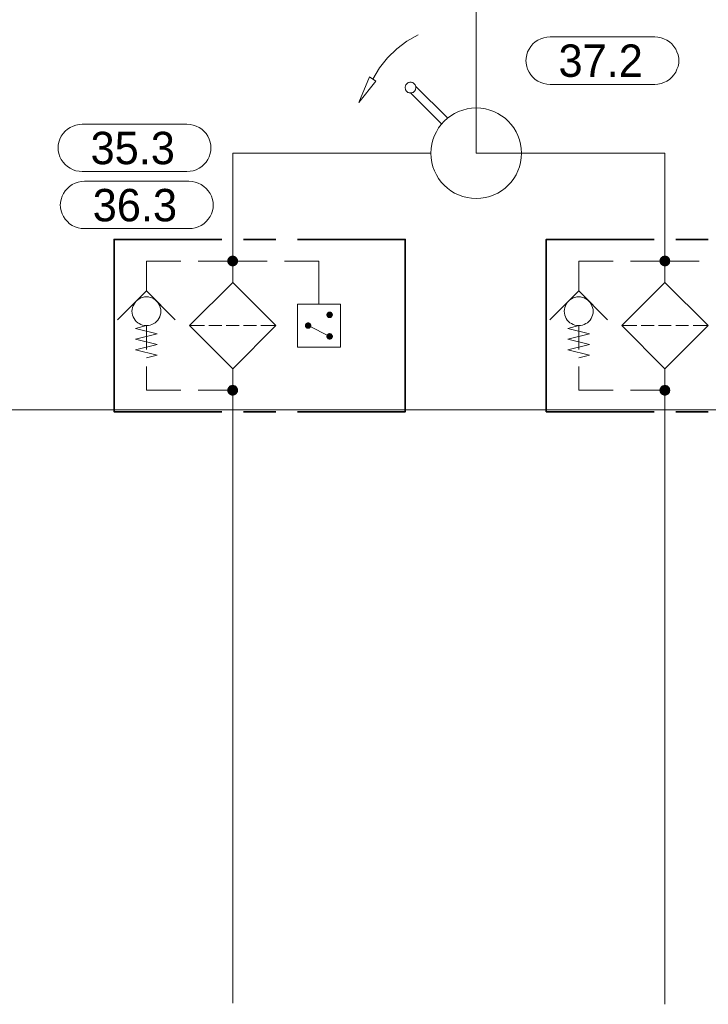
# Model space of a CAD drawing. Header units: millimetres. Extents: x 0 to 203, y 0 to 47.
# Tile 48 of 196: x 39.4 to 41.91, y 3.48 to 7.07. Entities that reach past the tile are written whole.
import ezdxf

# ---------------------------------------------------------------- set-up
doc = ezdxf.new("R2010")
doc.units = ezdxf.units.MM
for name, color, linetype in [('PDF_Geomertry', 7, 'Continuous'), ('PDF_Solid Fills', 7, 'Continuous'), ('PDF_Text', 7, 'Continuous')]:
    doc.layers.add(name, color=color, linetype=linetype)
doc.styles.add('PDF Arial', font='txt')

msp = doc.modelspace()

# ---------------------------------------------------------------- hatches: boundary and pattern name
at = {"layer": 'PDF_Solid Fills', "transparency": 33554559}
for points in [[(40.1757, 6.1943), (40.1682, 6.2124), (40.1701, 6.2132)], [(40.1757, 6.1943), (40.1701, 6.2132), (40.1729, 6.2138)], [(40.1757, 6.1943), (40.1729, 6.2138), (40.1757, 6.2138)], [(40.1757, 6.1943), (40.1779, 6.2138), (40.1807, 6.2132)], [(40.1757, 6.1943), (40.1757, 6.2138), (40.1779, 6.2138)], [(40.1757, 6.1943), (40.1807, 6.2132), (40.1826, 6.2124)], [(41.7507, 6.1943), (41.7438, 6.2124), (41.746, 6.2132)], [(41.7507, 6.1943), (41.746, 6.2132), (41.7487, 6.2138)], [(41.7507, 6.1943), (41.7487, 6.2138), (41.7507, 6.2138)], [(41.7507, 6.1943), (41.7535, 6.2138), (41.7563, 6.2132)], [(41.7507, 6.1943), (41.7507, 6.2138), (41.7535, 6.2138)], [(41.7507, 6.1943), (41.7563, 6.2132), (41.7585, 6.2124)], [(40.1757, 6.1943), (40.1557, 6.1971), (40.1563, 6.1993)], [(40.1757, 6.1943), (40.1557, 6.1943), (40.1557, 6.1971)], [(40.1757, 6.1943), (40.1557, 6.1915), (40.1557, 6.1943)], [(40.1757, 6.1943), (40.1563, 6.1896), (40.1557, 6.1915)], [(40.1757, 6.1943), (40.1563, 6.1993), (40.1571, 6.2021)], [(40.1757, 6.1943), (40.1571, 6.1868), (40.1563, 6.1896)], [(40.1757, 6.1943), (40.1571, 6.2021), (40.1585, 6.204)], [(40.1757, 6.1943), (40.1585, 6.1846), (40.1571, 6.1868)], [(40.1757, 6.1943), (40.1585, 6.204), (40.1599, 6.2062)], [(40.1757, 6.1943), (40.1599, 6.1826), (40.1585, 6.1846)], [(40.1757, 6.1943), (40.1599, 6.2062), (40.1618, 6.2082)], [(40.1757, 6.1943), (40.1618, 6.1804), (40.1599, 6.1826)], [(40.1757, 6.1943), (40.1618, 6.2082), (40.1632, 6.2096)], [(40.1757, 6.1943), (40.1632, 6.179), (40.1618, 6.1804)], [(40.1757, 6.1943), (40.1632, 6.2096), (40.1654, 6.2118)], [(40.1757, 6.1943), (40.1654, 6.1776), (40.1632, 6.179)], [(40.1757, 6.1943), (40.1654, 6.2118), (40.1682, 6.2124)], [(40.1757, 6.1943), (40.1682, 6.1763), (40.1654, 6.1776)], [(40.1757, 6.1943), (40.1701, 6.1757), (40.1682, 6.1763)], [(40.1757, 6.1943), (40.1729, 6.1749), (40.1701, 6.1757)], [(40.1757, 6.1943), (40.1757, 6.1749), (40.1729, 6.1749)], [(40.1757, 6.1943), (40.1826, 6.2124), (40.1854, 6.2118)], [(40.1757, 6.1943), (40.1854, 6.2118), (40.1876, 6.2096)], [(40.1757, 6.1943), (40.1876, 6.2096), (40.1896, 6.2082)], [(40.1757, 6.1943), (40.1896, 6.2082), (40.191, 6.2062)], [(40.1757, 6.1943), (40.191, 6.2062), (40.1924, 6.204)], [(40.1757, 6.1943), (40.1924, 6.204), (40.1938, 6.2021)], [(40.1757, 6.1943), (40.1938, 6.2021), (40.1946, 6.1993)], [(40.1757, 6.1943), (40.1946, 6.1993), (40.1951, 6.1971)], [(40.1757, 6.1943), (40.1951, 6.1971), (40.1951, 6.1943)], [(40.1757, 6.1943), (40.1779, 6.1749), (40.1757, 6.1749)], [(40.1757, 6.1943), (40.1807, 6.1757), (40.1779, 6.1749)], [(40.1757, 6.1943), (40.1826, 6.1763), (40.1807, 6.1757)], [(40.1757, 6.1943), (40.1854, 6.1776), (40.1826, 6.1763)], [(40.1757, 6.1943), (40.1876, 6.179), (40.1854, 6.1776)], [(40.1757, 6.1943), (40.1896, 6.1804), (40.1876, 6.179)], [(40.1757, 6.1943), (40.191, 6.1826), (40.1896, 6.1804)], [(40.1757, 6.1943), (40.1924, 6.1846), (40.191, 6.1826)], [(40.1757, 6.1943), (40.1938, 6.1868), (40.1924, 6.1846)], [(40.1757, 6.1943), (40.1946, 6.1896), (40.1938, 6.1868)], [(40.1757, 6.1943), (40.1951, 6.1915), (40.1946, 6.1896)], [(40.1757, 6.1943), (40.1951, 6.1943), (40.1951, 6.1915)], [(41.7507, 6.1943), (41.7313, 6.1971), (41.7321, 6.1993)], [(41.7507, 6.1943), (41.7313, 6.1943), (41.7313, 6.1971)], [(41.7507, 6.1943), (41.7313, 6.1915), (41.7313, 6.1943)], [(41.7507, 6.1943), (41.7321, 6.1896), (41.7313, 6.1915)], [(41.7507, 6.1943), (41.7321, 6.1993), (41.7326, 6.2021)], [(41.7507, 6.1943), (41.7326, 6.1868), (41.7321, 6.1896)], [(41.7507, 6.1943), (41.7326, 6.2021), (41.734, 6.204)], [(41.7507, 6.1943), (41.734, 6.1846), (41.7326, 6.1868)], [(41.7507, 6.1943), (41.734, 6.204), (41.7354, 6.2062)], [(41.7507, 6.1943), (41.7354, 6.1826), (41.734, 6.1846)], [(41.7507, 6.1943), (41.7354, 6.2062), (41.7368, 6.2082)], [(41.7507, 6.1943), (41.7368, 6.1804), (41.7354, 6.1826)], [(41.7507, 6.1943), (41.7368, 6.2082), (41.739, 6.2096)], [(41.7507, 6.1943), (41.739, 6.179), (41.7368, 6.1804)], [(41.7507, 6.1943), (41.739, 6.2096), (41.741, 6.2118)], [(41.7507, 6.1943), (41.741, 6.1776), (41.739, 6.179)], [(41.7507, 6.1943), (41.741, 6.2118), (41.7438, 6.2124)], [(41.7507, 6.1943), (41.7438, 6.1763), (41.741, 6.1776)], [(41.7507, 6.1943), (41.746, 6.1757), (41.7438, 6.1763)], [(41.7507, 6.1943), (41.7487, 6.1749), (41.746, 6.1757)], [(41.7507, 6.1943), (41.7507, 6.1749), (41.7487, 6.1749)], [(41.7507, 6.1943), (41.7585, 6.2124), (41.7613, 6.2118)], [(41.7507, 6.1943), (41.7613, 6.2118), (41.7632, 6.2096)], [(41.7507, 6.1943), (41.7632, 6.2096), (41.7646, 6.2082)], [(41.7507, 6.1943), (41.7646, 6.2082), (41.7668, 6.2062)], [(41.7507, 6.1943), (41.7668, 6.2062), (41.7682, 6.204)], [(41.7507, 6.1943), (41.7682, 6.204), (41.7696, 6.2021)], [(41.7507, 6.1943), (41.7696, 6.2021), (41.7701, 6.1993)], [(41.7507, 6.1943), (41.7701, 6.1993), (41.7701, 6.1971)], [(41.7507, 6.1943), (41.7701, 6.1971), (41.771, 6.1943)], [(41.7507, 6.1943), (41.7535, 6.1749), (41.7507, 6.1749)], [(41.7507, 6.1943), (41.7563, 6.1757), (41.7535, 6.1749)], [(41.7507, 6.1943), (41.7585, 6.1763), (41.7563, 6.1757)], [(41.7507, 6.1943), (41.7613, 6.1776), (41.7585, 6.1763)], [(41.7507, 6.1943), (41.7632, 6.179), (41.7613, 6.1776)], [(41.7507, 6.1943), (41.7646, 6.1804), (41.7632, 6.179)], [(41.7507, 6.1943), (41.7668, 6.1826), (41.7646, 6.1804)], [(41.7507, 6.1943), (41.7682, 6.1846), (41.7668, 6.1826)], [(41.7507, 6.1943), (41.7696, 6.1868), (41.7682, 6.1846)], [(41.7507, 6.1943), (41.7701, 6.1896), (41.7696, 6.1868)], [(41.7507, 6.1943), (41.7701, 6.1915), (41.7701, 6.1896)], [(41.7507, 6.1943), (41.771, 6.1943), (41.7701, 6.1915)], [(40.5293, 5.9979), (40.5174, 6.0012), (40.5182, 6.0026)], [(40.5293, 5.9979), (40.5174, 5.9993), (40.5174, 6.0012)], [(40.5293, 5.9979), (40.5174, 5.9979), (40.5174, 5.9993)], [(40.5293, 5.9979), (40.5174, 5.9965), (40.5174, 5.9979)], [(40.5293, 5.9979), (40.5174, 5.9951), (40.5174, 5.9965)], [(40.5293, 5.9979), (40.5182, 5.9938), (40.5174, 5.9951)], [(40.5293, 5.9979), (40.5182, 6.0026), (40.5187, 6.004)], [(40.5293, 5.9979), (40.5187, 5.9924), (40.5182, 5.9938)], [(40.5293, 5.9979), (40.5187, 6.004), (40.5196, 6.0049)], [(40.5293, 5.9979), (40.5196, 5.991), (40.5187, 5.9924)], [(40.5293, 5.9979), (40.5196, 6.0049), (40.521, 6.0063)], [(40.5293, 5.9979), (40.521, 5.9896), (40.5196, 5.991)], [(40.5293, 5.9979), (40.521, 6.0063), (40.5215, 6.0076)], [(40.5293, 5.9979), (40.5215, 5.9888), (40.521, 5.9896)], [(40.5293, 5.9979), (40.5215, 6.0076), (40.5229, 6.0082)], [(40.5293, 5.9979), (40.5229, 5.9874), (40.5215, 5.9888)], [(40.5293, 5.9979), (40.5229, 6.0082), (40.5243, 6.009)], [(40.5293, 5.9979), (40.5243, 5.9868), (40.5229, 5.9874)], [(40.5293, 5.9979), (40.5243, 6.009), (40.5257, 6.0096)], [(40.5293, 5.9979), (40.5257, 5.9868), (40.5243, 5.9868)], [(40.5293, 5.9979), (40.5257, 6.0096), (40.5279, 6.0096)], [(40.5293, 5.9979), (40.5279, 5.986), (40.5257, 5.9868)], [(40.5293, 5.9979), (40.5279, 6.0096), (40.5293, 6.0096)], [(40.5293, 5.9979), (40.5293, 5.986), (40.5279, 5.986)], [(40.5293, 5.9979), (40.5321, 6.0096), (40.5335, 6.009)], [(40.5293, 5.9979), (40.5307, 6.0096), (40.5321, 6.0096)], [(40.5293, 5.9979), (40.5293, 6.0096), (40.5307, 6.0096)], [(40.5293, 5.9979), (40.5335, 6.009), (40.5349, 6.0082)], [(40.5293, 5.9979), (40.5349, 6.0082), (40.5363, 6.0076)], [(40.5293, 5.9979), (40.5363, 6.0076), (40.5376, 6.0063)], [(40.5293, 5.9979), (40.5376, 6.0063), (40.5382, 6.0049)], [(40.5293, 5.9979), (40.5382, 6.0049), (40.539, 6.004)], [(40.5293, 5.9979), (40.539, 6.004), (40.5396, 6.0026)], [(40.5293, 5.9979), (40.5396, 6.0026), (40.5404, 6.0012)], [(40.5293, 5.9979), (40.5404, 6.0012), (40.541, 5.9993)], [(40.5293, 5.9979), (40.541, 5.9993), (40.541, 5.9979)], [(40.5293, 5.9979), (40.5307, 5.986), (40.5293, 5.986)], [(40.5293, 5.9979), (40.5321, 5.9868), (40.5307, 5.986)], [(40.5293, 5.9979), (40.5335, 5.9868), (40.5321, 5.9868)], [(40.5293, 5.9979), (40.5349, 5.9874), (40.5335, 5.9868)], [(40.5293, 5.9979), (40.5363, 5.9888), (40.5349, 5.9874)], [(40.5293, 5.9979), (40.5376, 5.9896), (40.5363, 5.9888)], [(40.5293, 5.9979), (40.5382, 5.991), (40.5376, 5.9896)], [(40.5293, 5.9979), (40.539, 5.9924), (40.5382, 5.991)], [(40.5293, 5.9979), (40.5396, 5.9938), (40.539, 5.9924)], [(40.5293, 5.9979), (40.5404, 5.9951), (40.5396, 5.9938)], [(40.5293, 5.9979), (40.541, 5.9965), (40.5404, 5.9951)], [(40.5293, 5.9979), (40.541, 5.9979), (40.541, 5.9965)], [(40.4507, 5.959), (40.439, 5.9618), (40.4396, 5.9632)], [(40.4507, 5.959), (40.439, 5.9604), (40.439, 5.9618)], [(40.4507, 5.959), (40.4396, 5.9632), (40.4404, 5.9646)], [(40.4507, 5.959), (40.4404, 5.9646), (40.441, 5.966)], [(40.4507, 5.959), (40.441, 5.966), (40.4424, 5.9674)], [(40.4507, 5.959), (40.4424, 5.9674), (40.4432, 5.9679)], [(40.4507, 5.959), (40.4432, 5.9679), (40.4446, 5.9688)], [(40.4507, 5.959), (40.4446, 5.9688), (40.446, 5.9693)], [(40.4507, 5.959), (40.446, 5.9693), (40.4474, 5.9701)], [(40.4507, 5.959), (40.4474, 5.9701), (40.4487, 5.9701)], [(40.4507, 5.959), (40.4487, 5.9701), (40.4507, 5.9707)], [(40.4507, 5.959), (40.4507, 5.9707), (40.4521, 5.9701)], [(40.4507, 5.959), (40.4535, 5.9701), (40.4549, 5.9693)], [(40.4507, 5.959), (40.4521, 5.9701), (40.4535, 5.9701)], [(40.4507, 5.959), (40.4549, 5.9693), (40.4563, 5.9688)], [(40.4507, 5.959), (40.4563, 5.9688), (40.4576, 5.9679)], [(40.4507, 5.959), (40.4576, 5.9679), (40.459, 5.9674)], [(40.4507, 5.959), (40.459, 5.9674), (40.4599, 5.966)], [(40.4507, 5.959), (40.4599, 5.966), (40.4604, 5.9646)], [(40.4507, 5.959), (40.4604, 5.9646), (40.4613, 5.9632)], [(40.4507, 5.959), (40.4613, 5.9632), (40.4618, 5.9618)], [(40.4507, 5.959), (40.4618, 5.9618), (40.4618, 5.9604)], [(40.4507, 5.959), (40.439, 5.959), (40.439, 5.9604)], [(40.4507, 5.959), (40.439, 5.9568), (40.439, 5.959)], [(40.4507, 5.959), (40.439, 5.9554), (40.439, 5.9568)], [(40.4507, 5.959), (40.4396, 5.954), (40.439, 5.9554)], [(40.4507, 5.959), (40.4404, 5.9526), (40.4396, 5.954)], [(40.4507, 5.959), (40.441, 5.9513), (40.4404, 5.9526)], [(40.4507, 5.959), (40.4424, 5.9507), (40.441, 5.9513)], [(40.4507, 5.959), (40.4432, 5.9493), (40.4424, 5.9507)], [(40.4507, 5.959), (40.4446, 5.9485), (40.4432, 5.9493)], [(40.4507, 5.959), (40.446, 5.9479), (40.4446, 5.9485)], [(40.4507, 5.959), (40.4474, 5.9471), (40.446, 5.9479)], [(40.4507, 5.959), (40.4487, 5.9471), (40.4474, 5.9471)], [(40.4507, 5.959), (40.4507, 5.9471), (40.4487, 5.9471)], [(40.4507, 5.959), (40.4618, 5.9604), (40.4626, 5.959)], [(40.4507, 5.959), (40.4521, 5.9471), (40.4507, 5.9471)], [(40.4507, 5.959), (40.4535, 5.9471), (40.4521, 5.9471)], [(40.4507, 5.959), (40.4549, 5.9479), (40.4535, 5.9471)], [(40.4507, 5.959), (40.4563, 5.9485), (40.4549, 5.9479)], [(40.4507, 5.959), (40.4576, 5.9493), (40.4563, 5.9485)], [(40.4507, 5.959), (40.459, 5.9507), (40.4576, 5.9493)], [(40.4507, 5.959), (40.4599, 5.9513), (40.459, 5.9507)], [(40.4507, 5.959), (40.4604, 5.9526), (40.4599, 5.9513)], [(40.4507, 5.959), (40.4613, 5.954), (40.4604, 5.9526)], [(40.4507, 5.959), (40.4618, 5.9554), (40.4613, 5.954)], [(40.4507, 5.959), (40.4618, 5.9568), (40.4618, 5.9554)], [(40.4507, 5.959), (40.4626, 5.959), (40.4618, 5.9568)], [(40.5293, 5.9193), (40.5187, 5.9249), (40.5196, 5.9263)], [(40.5293, 5.9193), (40.5196, 5.9263), (40.521, 5.9276)], [(40.5293, 5.9193), (40.521, 5.9276), (40.5215, 5.9285)], [(40.5293, 5.9193), (40.5215, 5.9285), (40.5229, 5.9299)], [(40.5293, 5.9193), (40.5229, 5.9299), (40.5243, 5.9304)], [(40.5293, 5.9193), (40.5243, 5.9304), (40.5257, 5.9304)], [(40.5293, 5.9193), (40.5257, 5.9304), (40.5279, 5.9313)], [(40.5293, 5.9193), (40.5279, 5.9313), (40.5293, 5.9313)], [(40.5293, 5.9193), (40.5307, 5.9313), (40.5321, 5.9304)], [(40.5293, 5.9193), (40.5293, 5.9313), (40.5307, 5.9313)], [(40.5293, 5.9193), (40.5335, 5.9304), (40.5349, 5.9299)], [(40.5293, 5.9193), (40.5321, 5.9304), (40.5335, 5.9304)], [(40.5293, 5.9193), (40.5349, 5.9299), (40.5363, 5.9285)], [(40.5293, 5.9193), (40.5363, 5.9285), (40.5376, 5.9276)], [(40.5293, 5.9193), (40.5376, 5.9276), (40.5382, 5.9263)], [(40.5293, 5.9193), (40.5382, 5.9263), (40.539, 5.9249)], [(40.5293, 5.9193), (40.5174, 5.9221), (40.5182, 5.9235)], [(40.5293, 5.9193), (40.5174, 5.9207), (40.5174, 5.9221)], [(40.5293, 5.9193), (40.5174, 5.9193), (40.5174, 5.9207)], [(40.5293, 5.9193), (40.5174, 5.9179), (40.5174, 5.9193)], [(40.5293, 5.9193), (40.5174, 5.9165), (40.5174, 5.9179)], [(40.5293, 5.9193), (40.5182, 5.9146), (40.5174, 5.9165)], [(40.5293, 5.9193), (40.5182, 5.9235), (40.5187, 5.9249)], [(40.5293, 5.9193), (40.5187, 5.9132), (40.5182, 5.9146)], [(40.5293, 5.9193), (40.5196, 5.9124), (40.5187, 5.9132)], [(40.5293, 5.9193), (40.521, 5.911), (40.5196, 5.9124)], [(40.5293, 5.9193), (40.5215, 5.9096), (40.521, 5.911)], [(40.5293, 5.9193), (40.5229, 5.909), (40.5215, 5.9096)], [(40.5293, 5.9193), (40.5243, 5.9082), (40.5229, 5.909)], [(40.5293, 5.9193), (40.5257, 5.9082), (40.5243, 5.9082)], [(40.5293, 5.9193), (40.5279, 5.9076), (40.5257, 5.9082)], [(40.5293, 5.9193), (40.5293, 5.9076), (40.5279, 5.9076)], [(40.5293, 5.9193), (40.539, 5.9249), (40.5396, 5.9235)], [(40.5293, 5.9193), (40.5396, 5.9235), (40.5404, 5.9221)], [(40.5293, 5.9193), (40.5404, 5.9221), (40.541, 5.9207)], [(40.5293, 5.9193), (40.541, 5.9207), (40.541, 5.9193)], [(40.5293, 5.9193), (40.5307, 5.9076), (40.5293, 5.9076)], [(40.5293, 5.9193), (40.5321, 5.9082), (40.5307, 5.9076)], [(40.5293, 5.9193), (40.5335, 5.9082), (40.5321, 5.9082)], [(40.5293, 5.9193), (40.5349, 5.909), (40.5335, 5.9082)], [(40.5293, 5.9193), (40.5363, 5.9096), (40.5349, 5.909)], [(40.5293, 5.9193), (40.5376, 5.911), (40.5363, 5.9096)], [(40.5293, 5.9193), (40.5382, 5.9124), (40.5376, 5.911)], [(40.5293, 5.9193), (40.539, 5.9132), (40.5382, 5.9124)], [(40.5293, 5.9193), (40.5396, 5.9146), (40.539, 5.9132)], [(40.5293, 5.9193), (40.5404, 5.9165), (40.5396, 5.9146)], [(40.5293, 5.9193), (40.541, 5.9179), (40.5404, 5.9165)], [(40.5293, 5.9193), (40.541, 5.9193), (40.541, 5.9179)], [(40.1757, 5.7229), (40.1557, 5.7257), (40.1563, 5.7276)], [(40.1757, 5.7229), (40.1557, 5.7229), (40.1557, 5.7257)], [(40.1757, 5.7229), (40.1557, 5.7201), (40.1557, 5.7229)], [(40.1757, 5.7229), (40.1563, 5.7179), (40.1557, 5.7201)], [(40.1757, 5.7229), (40.1563, 5.7276), (40.1571, 5.7304)], [(40.1757, 5.7229), (40.1571, 5.7151), (40.1563, 5.7179)], [(40.1757, 5.7229), (40.1571, 5.7304), (40.1585, 5.7326)], [(40.1757, 5.7229), (40.1585, 5.7132), (40.1571, 5.7151)], [(40.1757, 5.7229), (40.1585, 5.7326), (40.1599, 5.7346)], [(40.1757, 5.7229), (40.1599, 5.711), (40.1585, 5.7132)], [(40.1757, 5.7229), (40.1599, 5.7346), (40.1618, 5.7368)], [(40.1757, 5.7229), (40.1618, 5.709), (40.1599, 5.711)], [(40.1757, 5.7229), (40.1618, 5.7368), (40.1632, 5.7388)], [(40.1757, 5.7229), (40.1632, 5.7076), (40.1618, 5.709)], [(40.1757, 5.7229), (40.1632, 5.7388), (40.1654, 5.7401)], [(40.1757, 5.7229), (40.1654, 5.7062), (40.1632, 5.7076)], [(40.1757, 5.7229), (40.1654, 5.7401), (40.1682, 5.741)], [(40.1757, 5.7229), (40.1682, 5.7049), (40.1654, 5.7062)], [(40.1757, 5.7229), (40.1682, 5.741), (40.1701, 5.7415)], [(40.1757, 5.7229), (40.1701, 5.704), (40.1682, 5.7049)], [(40.1757, 5.7229), (40.1701, 5.7415), (40.1729, 5.7424)], [(40.1757, 5.7229), (40.1729, 5.7035), (40.1701, 5.704)], [(40.1757, 5.7229), (40.1729, 5.7424), (40.1757, 5.7424)], [(40.1757, 5.7229), (40.1757, 5.7035), (40.1729, 5.7035)], [(40.1757, 5.7229), (40.1779, 5.7424), (40.1807, 5.7415)], [(40.1757, 5.7229), (40.1757, 5.7424), (40.1779, 5.7424)], [(40.1757, 5.7229), (40.1807, 5.7415), (40.1826, 5.741)], [(40.1757, 5.7229), (40.1826, 5.741), (40.1854, 5.7401)], [(40.1757, 5.7229), (40.1854, 5.7401), (40.1876, 5.7388)], [(40.1757, 5.7229), (40.1876, 5.7388), (40.1896, 5.7368)], [(40.1757, 5.7229), (40.1896, 5.7368), (40.191, 5.7346)], [(40.1757, 5.7229), (40.191, 5.7346), (40.1924, 5.7326)], [(40.1757, 5.7229), (40.1924, 5.7326), (40.1938, 5.7304)], [(40.1757, 5.7229), (40.1938, 5.7304), (40.1946, 5.7276)], [(40.1757, 5.7229), (40.1946, 5.7276), (40.1951, 5.7257)], [(40.1757, 5.7229), (40.1951, 5.7257), (40.1951, 5.7229)], [(40.1757, 5.7229), (40.1779, 5.7035), (40.1757, 5.7035)], [(40.1757, 5.7229), (40.1807, 5.704), (40.1779, 5.7035)], [(40.1757, 5.7229), (40.1826, 5.7049), (40.1807, 5.704)], [(40.1757, 5.7229), (40.1854, 5.7062), (40.1826, 5.7049)], [(40.1757, 5.7229), (40.1876, 5.7076), (40.1854, 5.7062)], [(40.1757, 5.7229), (40.1896, 5.709), (40.1876, 5.7076)], [(40.1757, 5.7229), (40.191, 5.711), (40.1896, 5.709)], [(40.1757, 5.7229), (40.1924, 5.7132), (40.191, 5.711)], [(40.1757, 5.7229), (40.1938, 5.7151), (40.1924, 5.7132)], [(40.1757, 5.7229), (40.1946, 5.7179), (40.1938, 5.7151)], [(40.1757, 5.7229), (40.1951, 5.7201), (40.1946, 5.7179)], [(40.1757, 5.7229), (40.1951, 5.7229), (40.1951, 5.7201)], [(41.7507, 5.7229), (41.7313, 5.7257), (41.7321, 5.7276)], [(41.7507, 5.7229), (41.7313, 5.7229), (41.7313, 5.7257)], [(41.7507, 5.7229), (41.7313, 5.7201), (41.7313, 5.7229)], [(41.7507, 5.7229), (41.7321, 5.7179), (41.7313, 5.7201)], [(41.7507, 5.7229), (41.7321, 5.7276), (41.7326, 5.7304)], [(41.7507, 5.7229), (41.7326, 5.7151), (41.7321, 5.7179)], [(41.7507, 5.7229), (41.7326, 5.7304), (41.734, 5.7326)], [(41.7507, 5.7229), (41.734, 5.7132), (41.7326, 5.7151)], [(41.7507, 5.7229), (41.734, 5.7326), (41.7354, 5.7346)], [(41.7507, 5.7229), (41.7354, 5.711), (41.734, 5.7132)], [(41.7507, 5.7229), (41.7354, 5.7346), (41.7368, 5.7368)], [(41.7507, 5.7229), (41.7368, 5.709), (41.7354, 5.711)], [(41.7507, 5.7229), (41.7368, 5.7368), (41.739, 5.7388)], [(41.7507, 5.7229), (41.739, 5.7076), (41.7368, 5.709)], [(41.7507, 5.7229), (41.739, 5.7388), (41.741, 5.7401)], [(41.7507, 5.7229), (41.741, 5.7062), (41.739, 5.7076)], [(41.7507, 5.7229), (41.741, 5.7401), (41.7438, 5.741)], [(41.7507, 5.7229), (41.7438, 5.7049), (41.741, 5.7062)], [(41.7507, 5.7229), (41.7438, 5.741), (41.746, 5.7415)], [(41.7507, 5.7229), (41.746, 5.704), (41.7438, 5.7049)], [(41.7507, 5.7229), (41.746, 5.7415), (41.7487, 5.7424)], [(41.7507, 5.7229), (41.7487, 5.7035), (41.746, 5.704)], [(41.7507, 5.7229), (41.7487, 5.7424), (41.7507, 5.7424)], [(41.7507, 5.7229), (41.7507, 5.7035), (41.7487, 5.7035)], [(41.7507, 5.7229), (41.7535, 5.7424), (41.7563, 5.7415)], [(41.7507, 5.7229), (41.7507, 5.7424), (41.7535, 5.7424)], [(41.7507, 5.7229), (41.7563, 5.7415), (41.7585, 5.741)], [(41.7507, 5.7229), (41.7585, 5.741), (41.7613, 5.7401)], [(41.7507, 5.7229), (41.7613, 5.7401), (41.7632, 5.7388)], [(41.7507, 5.7229), (41.7632, 5.7388), (41.7646, 5.7368)], [(41.7507, 5.7229), (41.7646, 5.7368), (41.7668, 5.7346)], [(41.7507, 5.7229), (41.7668, 5.7346), (41.7682, 5.7326)], [(41.7507, 5.7229), (41.7682, 5.7326), (41.7696, 5.7304)], [(41.7507, 5.7229), (41.7696, 5.7304), (41.7701, 5.7276)], [(41.7507, 5.7229), (41.7701, 5.7276), (41.7701, 5.7257)], [(41.7507, 5.7229), (41.7701, 5.7257), (41.771, 5.7229)], [(41.7507, 5.7229), (41.7535, 5.7035), (41.7507, 5.7035)], [(41.7507, 5.7229), (41.7563, 5.704), (41.7535, 5.7035)], [(41.7507, 5.7229), (41.7585, 5.7049), (41.7563, 5.704)], [(41.7507, 5.7229), (41.7613, 5.7062), (41.7585, 5.7049)], [(41.7507, 5.7229), (41.7632, 5.7076), (41.7613, 5.7062)], [(41.7507, 5.7229), (41.7646, 5.709), (41.7632, 5.7076)], [(41.7507, 5.7229), (41.7668, 5.711), (41.7646, 5.709)], [(41.7507, 5.7229), (41.7682, 5.7132), (41.7668, 5.711)], [(41.7507, 5.7229), (41.7696, 5.7151), (41.7682, 5.7132)], [(41.7507, 5.7229), (41.7701, 5.7179), (41.7696, 5.7151)], [(41.7507, 5.7229), (41.7701, 5.7201), (41.7701, 5.7179)], [(41.7507, 5.7229), (41.771, 5.7229), (41.7701, 5.7201)]]:
    msp.add_hatch(color=256, dxfattribs=at).paths.add_polyline_path(points)

# ---------------------------------------------------------------- linework, layer by layer
at = {"layer": 'PDF_Geomertry', "lineweight": 15}
for points in [[(41.7507, 6.116), (41.7507, 6.2729), (41.7507, 6.5874), (41.5349, 6.5874), (41.0632, 6.5874), (41.0632, 7.059), (41.0632, 25.754)], [(40.8515, 7.0193), (40.8104, 6.9957), (40.7738, 6.9679), (40.7396, 6.9354), (40.7104, 6.8985), (40.6862, 6.8582)], [(40.8432, 6.8312), (40.9571, 6.7174)], [(40.8237, 6.8076), (40.9376, 6.6938)], [(40.1757, 6.116), (40.1757, 6.2729), (40.1757, 6.5874), (40.5918, 6.5874), (40.8988, 6.5874)], [(39.8613, 6.0854), (39.8613, 6.116), (39.8613, 6.1943), (39.9868, 6.1943)], [(40.0501, 6.1943), (40.1757, 6.1943), (40.3015, 6.1943)], [(40.4896, 6.0374), (40.4896, 6.1943), (40.364, 6.1943)], [(41.4368, 6.0854), (41.4368, 6.116), (41.4368, 6.1943), (41.5626, 6.1943)], [(41.6251, 6.1943), (41.7507, 6.1943), (41.8765, 6.1943)], [(39.7563, 5.9804), (39.8613, 6.0854), (39.966, 5.9804)], [(41.3321, 5.9804), (41.4368, 6.0854), (41.5418, 5.9804)], [(39.8613, 5.841), (39.9001, 5.8507), (39.8215, 5.8701), (39.9001, 5.8901), (39.8215, 5.9096), (39.9001, 5.929), (39.8215, 5.9485), (39.8613, 5.959), (39.8613, 5.8721)], [(40.0729, 5.959), (40.0182, 5.959)], [(40.1363, 5.959), (40.089, 5.959)], [(40.1521, 5.959), (40.1987, 5.959)], [(40.2146, 5.959), (40.2618, 5.959)], [(40.3326, 5.959), (40.2779, 5.959)], [(40.4507, 5.959), (40.5293, 5.9193)], [(41.4368, 5.841), (41.4757, 5.8507), (41.3974, 5.8701), (41.4757, 5.8901), (41.3974, 5.9096), (41.4757, 5.929), (41.3974, 5.9485), (41.4368, 5.959), (41.4368, 5.8721)], [(41.6488, 5.959), (41.5938, 5.959)], [(41.7118, 5.959), (41.6646, 5.959)], [(41.7271, 5.959), (41.7743, 5.959)], [(41.7904, 5.959), (41.8376, 5.959)], [(41.9085, 5.959), (41.8535, 5.959)], [(39.8613, 5.809), (39.8613, 5.7229), (39.9868, 5.7229)], [(40.1757, 5.8013), (40.1757, 5.6443), (40.1757, 3.4874)], [(41.4368, 5.809), (41.4368, 5.7229), (41.5626, 5.7229)], [(41.7507, 5.8013), (41.7507, 5.6443), (41.7507, 3.4832)], [(40.0501, 5.7229), (40.1757, 5.7229)], [(41.6251, 5.7229), (41.7507, 5.7229)], [(3.7126, 5.6521), (45.1654, 5.6521)]]:
    msp.add_lwpolyline(points, dxfattribs=at)
for points in [[(41.714, 7.0118), (41.7251, 7.011), (41.7368, 7.009), (41.7474, 7.0049), (41.7576, 6.9999), (41.7674, 6.9938), (41.7765, 6.986), (41.784, 6.9771), (41.7904, 6.9674), (41.7951, 6.9568), (41.7993, 6.9465), (41.8015, 6.9346), (41.8021, 6.9235), (41.8021, 6.9271), (41.8015, 6.916), (41.7993, 6.904), (41.7951, 6.8937), (41.7904, 6.8832), (41.784, 6.8735), (41.7765, 6.8646), (41.7674, 6.8568), (41.7576, 6.8507), (41.7474, 6.8457), (41.7368, 6.8415), (41.7251, 6.8396), (41.714, 6.8388), (41.3326, 6.8388), (41.321, 6.8396), (41.3099, 6.8415), (41.2987, 6.8457), (41.2882, 6.8507), (41.2785, 6.8568), (41.2701, 6.8646), (41.2626, 6.8735), (41.2563, 6.8832), (41.2507, 6.8937), (41.2474, 6.904), (41.2451, 6.916), (41.2446, 6.9271), (41.2446, 6.9235), (41.2451, 6.9346), (41.2474, 6.9465), (41.2507, 6.9568), (41.2563, 6.9674), (41.2626, 6.9771), (41.2701, 6.986), (41.2785, 6.9938), (41.2882, 6.9999), (41.2987, 7.0049), (41.3099, 7.009), (41.321, 7.011), (41.3326, 7.0118), (41.714, 7.0118)], [(40.6979, 6.8507), (40.6743, 6.8665), (40.6354, 6.7721)], [(40.8432, 6.8271), (40.8432, 6.8299), (40.8424, 6.8318), (40.8418, 6.8346), (40.841, 6.8368), (40.8396, 6.8388), (40.8376, 6.841), (40.8354, 6.8424), (40.8335, 6.8438), (40.8313, 6.8451), (40.8285, 6.8457), (40.8265, 6.8465), (40.8237, 6.8465), (40.821, 6.8465), (40.8188, 6.8457), (40.816, 6.8451), (40.814, 6.8438), (40.8118, 6.8424), (40.8099, 6.841), (40.8085, 6.8388), (40.8071, 6.8368), (40.8057, 6.8346), (40.8049, 6.8318), (40.8043, 6.8299), (40.8043, 6.8271), (40.8043, 6.8243), (40.8049, 6.8221), (40.8057, 6.8193), (40.8071, 6.8174), (40.8085, 6.8151), (40.8099, 6.8132), (40.8118, 6.8118), (40.814, 6.8096), (40.816, 6.809), (40.8188, 6.8082), (40.821, 6.8076), (40.8237, 6.8076), (40.8265, 6.8076), (40.8285, 6.8082), (40.8313, 6.809), (40.8335, 6.8096), (40.8354, 6.8118), (40.8376, 6.8132), (40.8396, 6.8151), (40.841, 6.8174), (40.8418, 6.8193), (40.8424, 6.8221), (40.8432, 6.8243), (40.8432, 6.8271)], [(40.0085, 6.6938), (40.0201, 6.6929), (40.0313, 6.6901), (40.0424, 6.6868), (40.0529, 6.6818), (40.0626, 6.6749), (40.071, 6.6674), (40.0785, 6.659), (40.0849, 6.6493), (40.0904, 6.6388), (40.0938, 6.6276), (40.096, 6.6165), (40.0965, 6.6049), (40.0965, 6.609), (40.096, 6.5971), (40.0938, 6.586), (40.0904, 6.5749), (40.0849, 6.5646), (40.0785, 6.5549), (40.071, 6.5465), (40.0626, 6.5388), (40.0529, 6.5326), (40.0424, 6.5271), (40.0313, 6.5235), (40.0201, 6.5215), (40.0085, 6.5207), (39.6271, 6.5207), (39.616, 6.5215), (39.6043, 6.5235), (39.5938, 6.5271), (39.5835, 6.5326), (39.5737, 6.5388), (39.5646, 6.5465), (39.5571, 6.5549), (39.5507, 6.5646), (39.546, 6.5749), (39.5418, 6.586), (39.5396, 6.5971), (39.539, 6.609), (39.539, 6.6049), (39.5396, 6.6165), (39.5418, 6.6276), (39.546, 6.6388), (39.5507, 6.6493), (39.5571, 6.659), (39.5646, 6.6674), (39.5737, 6.6749), (39.5835, 6.6818), (39.5938, 6.6868), (39.6043, 6.6901), (39.616, 6.6929), (39.6271, 6.6938), (40.0085, 6.6938)], [(40.016, 6.4854), (40.0279, 6.4846), (40.039, 6.4818), (40.0501, 6.4785), (40.0604, 6.4735), (40.0701, 6.4665), (40.0785, 6.459), (40.0863, 6.4507), (40.0932, 6.441), (40.0979, 6.4304), (40.1015, 6.4193), (40.1043, 6.4082), (40.1049, 6.3965), (40.1049, 6.4007), (40.1043, 6.3888), (40.1015, 6.3776), (40.0979, 6.3665), (40.0932, 6.3563), (40.0863, 6.3471), (40.0785, 6.3382), (40.0701, 6.3304), (40.0604, 6.3243), (40.0501, 6.3188), (40.039, 6.3151), (40.0279, 6.3132), (40.016, 6.3124), (39.6354, 6.3124), (39.6237, 6.3132), (39.6126, 6.3151), (39.6015, 6.3188), (39.591, 6.3243), (39.5813, 6.3304), (39.5729, 6.3382), (39.5654, 6.3471), (39.5585, 6.3563), (39.5535, 6.3665), (39.5501, 6.3776), (39.5474, 6.3888), (39.5465, 6.4007), (39.5465, 6.3965), (39.5474, 6.4082), (39.5501, 6.4193), (39.5535, 6.4304), (39.5585, 6.441), (39.5654, 6.4507), (39.5729, 6.459), (39.5813, 6.4665), (39.591, 6.4735), (39.6015, 6.4785), (39.6126, 6.4818), (39.6237, 6.4846), (39.6354, 6.4854), (40.016, 6.4854)], [(40.1757, 6.116), (40.3326, 5.959), (40.1757, 5.8013), (40.0182, 5.959)], [(41.7507, 6.116), (41.9085, 5.959), (41.7507, 5.8013), (41.5938, 5.959)], [(39.9132, 6.011), (39.9132, 6.0179), (39.9118, 6.0249), (39.9099, 6.0313), (39.9063, 6.0374), (39.9029, 6.0429), (39.8979, 6.0479), (39.8932, 6.0526), (39.8876, 6.0563), (39.8813, 6.0596), (39.8743, 6.0618), (39.8682, 6.0632), (39.8613, 6.0632), (39.8543, 6.0632), (39.8474, 6.0618), (39.841, 6.0596), (39.8349, 6.0563), (39.8293, 6.0526), (39.8243, 6.0479), (39.8196, 6.0429), (39.816, 6.0374), (39.8126, 6.0313), (39.8104, 6.0249), (39.809, 6.0179), (39.8085, 6.011), (39.809, 6.004), (39.8104, 5.9971), (39.8126, 5.991), (39.816, 5.9846), (39.8196, 5.979), (39.8243, 5.9743), (39.8293, 5.9693), (39.8349, 5.966), (39.841, 5.9624), (39.8474, 5.9604), (39.8543, 5.959), (39.8613, 5.959), (39.8682, 5.959), (39.8743, 5.9604), (39.8813, 5.9624), (39.8876, 5.966), (39.8932, 5.9693), (39.8979, 5.9743), (39.9029, 5.979), (39.9063, 5.9846), (39.9099, 5.991), (39.9118, 5.9971), (39.9132, 6.004), (39.9132, 6.011)], [(40.4113, 5.8799), (40.5682, 5.8799), (40.5682, 6.0374), (40.4113, 6.0374), (40.4113, 5.8799)], [(41.489, 6.011), (41.489, 6.0179), (41.4876, 6.0249), (41.4849, 6.0313), (41.4821, 6.0374), (41.4785, 6.0429), (41.4737, 6.0479), (41.4688, 6.0526), (41.4626, 6.0563), (41.4571, 6.0596), (41.4501, 6.0618), (41.4438, 6.0632), (41.4368, 6.0632), (41.4299, 6.0632), (41.4229, 6.0618), (41.4168, 6.0596), (41.4104, 6.0563), (41.4049, 6.0526), (41.3993, 6.0479), (41.3951, 6.0429), (41.391, 6.0374), (41.3882, 6.0313), (41.3863, 6.0249), (41.3849, 6.0179), (41.384, 6.011), (41.3849, 6.004), (41.3863, 5.9971), (41.3882, 5.991), (41.391, 5.9846), (41.3951, 5.979), (41.3993, 5.9743), (41.4049, 5.9693), (41.4104, 5.966), (41.4168, 5.9624), (41.4229, 5.9604), (41.4299, 5.959), (41.4368, 5.959), (41.4438, 5.959), (41.4501, 5.9604), (41.4571, 5.9624), (41.4626, 5.966), (41.4688, 5.9693), (41.4737, 5.9743), (41.4785, 5.979), (41.4821, 5.9846), (41.4849, 5.991), (41.4876, 5.9971), (41.489, 6.004), (41.489, 6.011)]]:
    msp.add_lwpolyline(points, close=True, dxfattribs=at)
at = {"layer": 'PDF_Geomertry', "lineweight": 35}
for points in [[(40.1363, 5.6443), (39.7432, 5.6443), (39.7432, 6.2729), (40.1363, 6.2729)], [(40.2146, 6.2729), (40.3326, 6.2729)], [(40.4113, 6.2729), (40.8043, 6.2729), (40.8043, 5.6443), (40.4113, 5.6443)], [(41.7113, 5.6443), (41.3188, 5.6443), (41.3188, 6.2729), (41.7113, 6.2729)], [(41.7904, 6.2729), (41.9085, 6.2729)], [(40.3326, 5.6443), (40.2146, 5.6443)], [(41.9085, 5.6443), (41.7904, 5.6443)]]:
    msp.add_lwpolyline(points, dxfattribs=at)
at = {"layer": 'PDF_Geomertry', "lineweight": 0}
for points in [[(40.1654, 6.1943), (40.166, 6.1929), (40.166, 6.1915), (40.166, 6.191), (40.1668, 6.1896), (40.1674, 6.1882), (40.1687, 6.1874), (40.1696, 6.1868), (40.1701, 6.186), (40.1715, 6.1854), (40.1729, 6.1846), (40.1743, 6.1846), (40.1757, 6.1846), (40.1765, 6.1846), (40.1779, 6.1846), (40.1793, 6.1854), (40.1807, 6.186), (40.1813, 6.1868), (40.1826, 6.1874), (40.1835, 6.1882), (40.184, 6.1896), (40.1849, 6.191), (40.1849, 6.1915), (40.1854, 6.1929), (40.1854, 6.1943), (40.1854, 6.1957), (40.1849, 6.1971), (40.1849, 6.1979), (40.184, 6.1993), (40.1835, 6.2007), (40.1826, 6.2013), (40.1813, 6.2021), (40.1807, 6.2026), (40.1793, 6.2035), (40.1779, 6.204), (40.1765, 6.204), (40.1757, 6.204), (40.1743, 6.204), (40.1729, 6.204), (40.1715, 6.2035), (40.1701, 6.2026), (40.1696, 6.2021), (40.1687, 6.2013), (40.1674, 6.2007), (40.1668, 6.1993), (40.166, 6.1979), (40.166, 6.1971), (40.166, 6.1957), (40.1654, 6.1943)], [(41.741, 6.1943), (41.741, 6.1929), (41.7418, 6.1915), (41.7418, 6.191), (41.7424, 6.1896), (41.7432, 6.1882), (41.7438, 6.1874), (41.7451, 6.1868), (41.746, 6.186), (41.7474, 6.1854), (41.7487, 6.1846), (41.7501, 6.1846), (41.7507, 6.1846), (41.7521, 6.1846), (41.7535, 6.1846), (41.7549, 6.1854), (41.7557, 6.186), (41.7571, 6.1868), (41.7576, 6.1874), (41.759, 6.1882), (41.7599, 6.1896), (41.7599, 6.191), (41.7604, 6.1915), (41.7604, 6.1929), (41.7613, 6.1943), (41.7604, 6.1957), (41.7604, 6.1971), (41.7599, 6.1979), (41.7599, 6.1993), (41.759, 6.2007), (41.7576, 6.2013), (41.7571, 6.2021), (41.7557, 6.2026), (41.7549, 6.2035), (41.7535, 6.204), (41.7521, 6.204), (41.7507, 6.204), (41.7501, 6.204), (41.7487, 6.204), (41.7474, 6.2035), (41.746, 6.2026), (41.7451, 6.2021), (41.7438, 6.2013), (41.7432, 6.2007), (41.7424, 6.1993), (41.7418, 6.1979), (41.7418, 6.1971), (41.741, 6.1957), (41.741, 6.1943)], [(40.5229, 5.9979), (40.5229, 5.9971), (40.5238, 5.9965), (40.5238, 5.9957), (40.5238, 5.9951), (40.5243, 5.9943), (40.5251, 5.9938), (40.5257, 5.9929), (40.5265, 5.9929), (40.5271, 5.9924), (40.5279, 5.9924), (40.5285, 5.9924), (40.5293, 5.9924), (40.5299, 5.9924), (40.5307, 5.9924), (40.5313, 5.9924), (40.5321, 5.9929), (40.5326, 5.9929), (40.5335, 5.9938), (40.5335, 5.9943), (40.534, 5.9951), (40.5349, 5.9957), (40.5349, 5.9965), (40.5349, 5.9971), (40.5349, 5.9979), (40.5349, 5.9985), (40.5349, 5.9993), (40.5349, 5.9999), (40.534, 6.0007), (40.5335, 6.0012), (40.5335, 6.0021), (40.5326, 6.0026), (40.5321, 6.0026), (40.5313, 6.0035), (40.5307, 6.0035), (40.5299, 6.004), (40.5293, 6.004), (40.5285, 6.004), (40.5279, 6.0035), (40.5271, 6.0035), (40.5265, 6.0026), (40.5257, 6.0026), (40.5251, 6.0021), (40.5243, 6.0012), (40.5238, 6.0007), (40.5238, 5.9999), (40.5238, 5.9993), (40.5229, 5.9985), (40.5229, 5.9979)], [(40.4446, 5.959), (40.4446, 5.9576), (40.4446, 5.9568), (40.4451, 5.9562), (40.4451, 5.9554), (40.446, 5.9549), (40.4465, 5.9549), (40.4465, 5.954), (40.4474, 5.9535), (40.4479, 5.9535), (40.4487, 5.9526), (40.4493, 5.9526), (40.4507, 5.9526), (40.4515, 5.9526), (40.4521, 5.9526), (40.4529, 5.9535), (40.4535, 5.9535), (40.4543, 5.954), (40.4549, 5.9549), (40.4557, 5.9554), (40.4557, 5.9562), (40.4563, 5.9568), (40.4563, 5.9576), (40.4563, 5.959), (40.4563, 5.9596), (40.4563, 5.9604), (40.4557, 5.961), (40.4557, 5.9618), (40.4549, 5.9624), (40.4549, 5.9632), (40.4543, 5.9632), (40.4535, 5.9638), (40.4529, 5.9638), (40.4521, 5.9646), (40.4515, 5.9646), (40.4507, 5.9646), (40.4493, 5.9646), (40.4487, 5.9646), (40.4479, 5.9638), (40.4474, 5.9638), (40.4465, 5.9632), (40.446, 5.9624), (40.4451, 5.9618), (40.4451, 5.961), (40.4446, 5.9604), (40.4446, 5.9596), (40.4446, 5.959)], [(40.5229, 5.9193), (40.5229, 5.9188), (40.5238, 5.9179), (40.5238, 5.9174), (40.5238, 5.9165), (40.5243, 5.916), (40.5251, 5.9151), (40.5257, 5.9146), (40.5265, 5.9146), (40.5271, 5.9138), (40.5279, 5.9138), (40.5285, 5.9138), (40.5293, 5.9132), (40.5299, 5.9138), (40.5307, 5.9138), (40.5313, 5.9138), (40.5321, 5.9146), (40.5326, 5.9146), (40.5335, 5.9151), (40.5335, 5.916), (40.534, 5.9165), (40.5349, 5.9174), (40.5349, 5.9179), (40.5349, 5.9188), (40.5349, 5.9193), (40.5349, 5.9201), (40.5349, 5.9207), (40.5349, 5.9215), (40.534, 5.9221), (40.5335, 5.9229), (40.5335, 5.9235), (40.5326, 5.9243), (40.5321, 5.9243), (40.5313, 5.9249), (40.5307, 5.9249), (40.5299, 5.9249), (40.5293, 5.9249), (40.5285, 5.9249), (40.5279, 5.9249), (40.5271, 5.9249), (40.5265, 5.9243), (40.5257, 5.9243), (40.5251, 5.9235), (40.5243, 5.9229), (40.5238, 5.9221), (40.5238, 5.9215), (40.5238, 5.9207), (40.5229, 5.9201), (40.5229, 5.9193)], [(40.1654, 5.7229), (40.166, 5.7215), (40.166, 5.7201), (40.166, 5.7193), (40.1668, 5.7179), (40.1674, 5.7165), (40.1687, 5.716), (40.1696, 5.7151), (40.1701, 5.7146), (40.1715, 5.7138), (40.1729, 5.7132), (40.1743, 5.7132), (40.1757, 5.7132), (40.1765, 5.7132), (40.1779, 5.7132), (40.1793, 5.7138), (40.1807, 5.7146), (40.1813, 5.7151), (40.1826, 5.716), (40.1835, 5.7165), (40.184, 5.7179), (40.1849, 5.7193), (40.1849, 5.7201), (40.1854, 5.7215), (40.1854, 5.7229), (40.1854, 5.7243), (40.1849, 5.7257), (40.1849, 5.7263), (40.184, 5.7276), (40.1835, 5.729), (40.1826, 5.7299), (40.1813, 5.7304), (40.1807, 5.7313), (40.1793, 5.7318), (40.1779, 5.7326), (40.1765, 5.7326), (40.1757, 5.7326), (40.1743, 5.7326), (40.1729, 5.7326), (40.1715, 5.7318), (40.1701, 5.7313), (40.1696, 5.7304), (40.1687, 5.7299), (40.1674, 5.729), (40.1668, 5.7276), (40.166, 5.7263), (40.166, 5.7257), (40.166, 5.7243), (40.1654, 5.7229)], [(41.741, 5.7229), (41.741, 5.7215), (41.7418, 5.7201), (41.7418, 5.7193), (41.7424, 5.7179), (41.7432, 5.7165), (41.7438, 5.716), (41.7451, 5.7151), (41.746, 5.7146), (41.7474, 5.7138), (41.7487, 5.7132), (41.7501, 5.7132), (41.7507, 5.7132), (41.7521, 5.7132), (41.7535, 5.7132), (41.7549, 5.7138), (41.7557, 5.7146), (41.7571, 5.7151), (41.7576, 5.716), (41.759, 5.7165), (41.7599, 5.7179), (41.7599, 5.7193), (41.7604, 5.7201), (41.7604, 5.7215), (41.7613, 5.7229), (41.7604, 5.7243), (41.7604, 5.7257), (41.7599, 5.7263), (41.7599, 5.7276), (41.759, 5.729), (41.7576, 5.7299), (41.7571, 5.7304), (41.7557, 5.7313), (41.7549, 5.7318), (41.7535, 5.7326), (41.7521, 5.7326), (41.7507, 5.7326), (41.7501, 5.7326), (41.7487, 5.7326), (41.7474, 5.7318), (41.746, 5.7313), (41.7451, 5.7304), (41.7438, 5.7299), (41.7432, 5.729), (41.7424, 5.7276), (41.7418, 5.7263), (41.7418, 5.7257), (41.741, 5.7243), (41.741, 5.7229)]]:
    msp.add_lwpolyline(points, close=True, dxfattribs=at)
at = {"layer": 'PDF_Geomertry', "lineweight": 15}
msp.add_circle((41.0633, 6.5874), 0.1652, dxfattribs=at)

# ---------------------------------------------------------------- texts
at = {"layer": 'PDF_Text', "char_height": 0.11811, "attachment_point": 7, "style": 'PDF Arial'}
for s, insert in [('37.2', (41.3632, 6.8644)), ('35.3', (39.6576, 6.5458)), ('36.3', (39.6654, 6.3375))]:
    msp.add_mtext(s, dxfattribs=dict(at, insert=insert))

doc.saveas('drawing.dxf')
